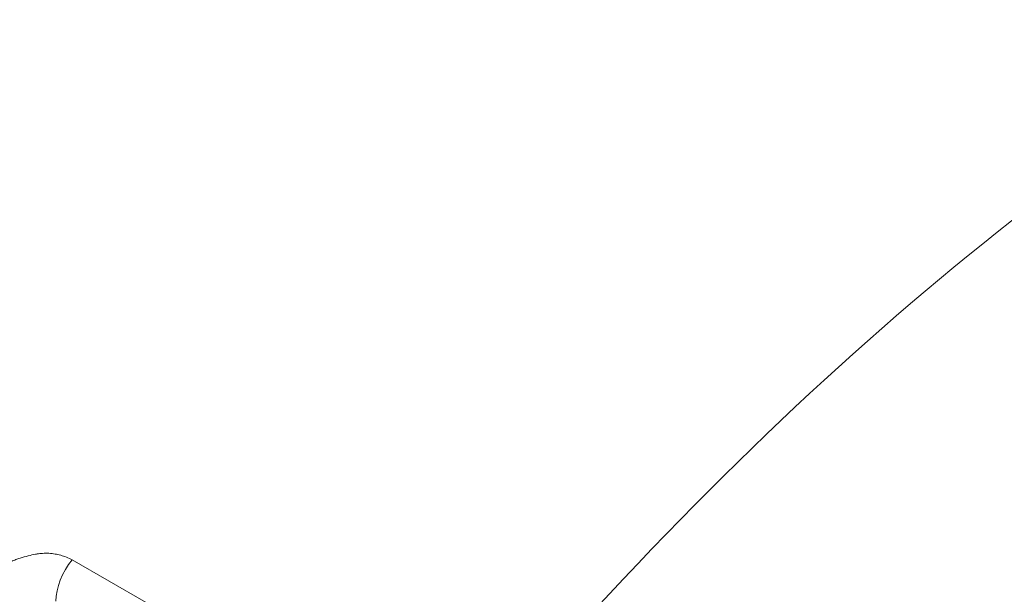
# Model space of a CAD drawing. Header units: millimetres. Extents: x 5 to 415, y 5 to 292.
# Tile 192 of 199: x 383.86 to 389.37, y 245.97 to 249.18. Entities that reach past the tile are written whole.
import ezdxf

# ---------------------------------------------------------------- set-up
doc = ezdxf.new("R2010")
doc.units = ezdxf.units.MM
doc.layers.add('Sichtbar schmal (ISO)', color=7, linetype='Continuous', lineweight=18)

msp = doc.modelspace()

# ---------------------------------------------------------------- linework, layer by layer
at = {"layer": 'Sichtbar schmal (ISO)'}
msp.add_line((384.57059617, 245.92041552), (384.1568727, 246.15927887), dxfattribs=at)
msp.add_ellipse((384.24210213, 246.02965306), major_axis=(-0.125, -0.21650635), ratio=0.5773502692, start_param=4.4300756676, end_param=5.4977872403, dxfattribs=at)
for points, knots in [([(391.07083907, 249.1804073), (389.42535634, 248.24973555), (387.61287188, 246.64539178), (385.99727626, 244.61381825), (385.90632542, 244.4994497), (385.81599854, 244.38372721), (385.72635979, 244.26669369)], [0.00000781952, 0.00000781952, 0.00000781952, 0.00000781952, 0.94670454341, 0.94670454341, 0.94670454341, 0.99999935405, 0.99999935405, 0.99999935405, 0.99999935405]), ([(384.1568727, 246.15927887), (384.1460937, 246.16492345), (384.13510175, 246.16991651), (384.1240032, 246.17425171), (384.11347591, 246.17836378), (384.10285162, 246.18188375), (384.09221079, 246.18483557), (384.08187213, 246.18770357), (384.07151781, 246.19003479), (384.06123563, 246.19185893), (384.04967941, 246.19390911), (384.03819039, 246.19520048), (384.02646847, 246.19582795), (384.0148263, 246.19645114), (384.00294854, 246.19641752), (383.99049515, 246.1956289), (383.98074303, 246.19501133), (383.97063654, 246.19392652), (383.96002209, 246.19225183), (383.9573083, 246.19182366), (383.95456007, 246.19136844), (383.95178305, 246.1908853), (383.93833706, 246.18854599), (383.92421381, 246.18552977), (383.9100462, 246.18191076), (383.89484276, 246.17802715), (383.8795949, 246.17345073), (383.8650155, 246.16859082), (383.85688628, 246.16588101), (383.84896366, 246.1630886), (383.84135267, 246.16031525), (383.8327245, 246.15717126), (383.82455721, 246.15391955), (383.81661377, 246.15049783), (383.79947532, 246.14311528), (383.78333201, 246.13499885), (383.76613887, 246.12467464), (383.75749036, 246.11948135), (383.74858584, 246.1137145), (383.73924798, 246.10710058), (383.73170499, 246.10175795), (383.7238168, 246.09590045), (383.71565997, 246.08957054), (383.69963343, 246.07713354), (383.68258315, 246.06287585), (383.6649136, 246.04708406), (383.64805298, 246.03201523), (383.63062035, 246.01555523), (383.61273451, 245.99776754)], [0, 0, 0, 0, 0.0696834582, 0.0696834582, 0.0696834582, 0.1357802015, 0.1357802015, 0.1357802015, 0.2, 0.2, 0.2, 0.2721771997, 0.2721771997, 0.2721771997, 0.3438633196, 0.3438633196, 0.3438633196, 0.4, 0.4, 0.4, 0.4143524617, 0.4143524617, 0.4143524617, 0.4838453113, 0.4838453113, 0.4838453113, 0.5584189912, 0.5584189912, 0.5584189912, 0.6, 0.6, 0.6, 0.6471380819, 0.6471380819, 0.6471380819, 0.7488411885, 0.7488411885, 0.7488411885, 0.8, 0.8, 0.8, 0.8413253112, 0.8413253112, 0.8413253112, 0.9225212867, 0.9225212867, 0.9225212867, 1, 1, 1, 1])]:
    msp.add_open_spline(points, degree=3, knots=knots, dxfattribs=at)

doc.saveas('drawing.dxf')
